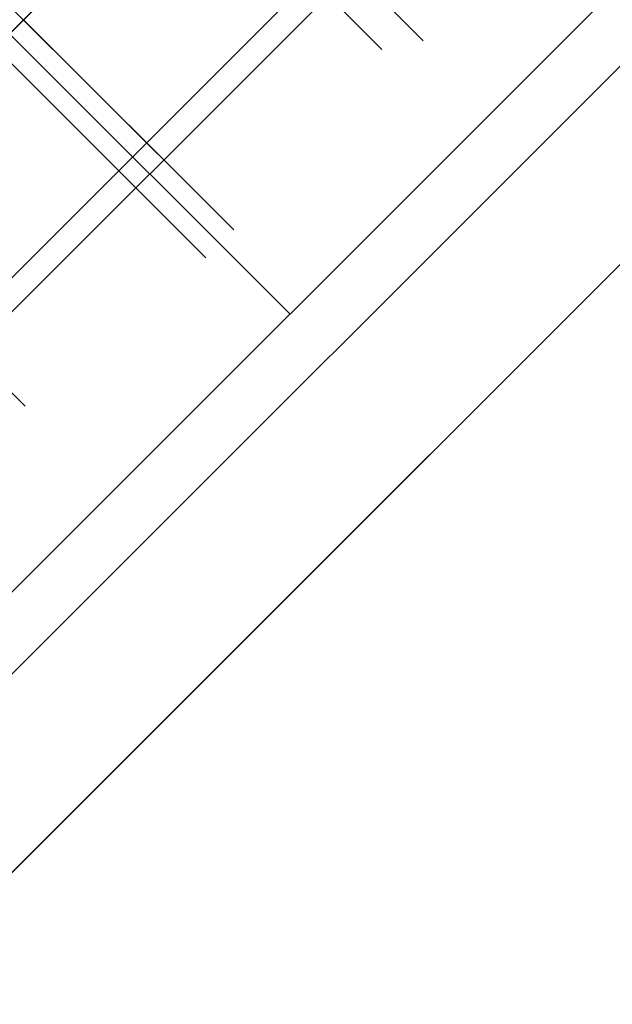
# Model space of a CAD drawing. Header units: millimetres. Extents: x -1690 to 192, y -898 to 54.
# Tile 195 of 256: x 136.16 to 139.15, y -847.21 to -842.24. Entities that reach past the tile are written whole.
import ezdxf

# ---------------------------------------------------------------- set-up
doc = ezdxf.new("R2010")
doc.units = ezdxf.units.MM
doc.header["$MEASUREMENT"] = 0
doc.layers.add('OVIDIO 186x93x72h', color=7, linetype='Continuous')

msp = doc.modelspace()

# ---------------------------------------------------------------- linework, layer by layer
at = {"layer": 'OVIDIO 186x93x72h', "extrusion": (-0.108979, 0.202852, 0.973126)}
for points in [[(254.7171, 833.7506), (254.7171, 994.4065)], [(254.7171, 994.4065), (254.7171, 833.7506)], [(254.4216, 994.4065), (254.4216, 833.7506)], [(254.1261, 994.4065), (254.1261, 833.7506)], [(254.1261, 833.7506), (254.1261, 994.4065)]]:
    msp.add_lwpolyline(points, dxfattribs=at)
at = {"layer": 'OVIDIO 186x93x72h', "extrusion": (-0.021464, 0.046296, 0.998697)}
for points in [[(213.2535, 776.3214), (213.2535, 877.624)], [(211.7676, 777.2852), (211.7676, 877.7982)]]:
    msp.add_lwpolyline(points, dxfattribs=at)
at = {"layer": 'OVIDIO 186x93x72h', "extrusion": (-0.235702, 0.235702, 0.942809)}
for points in [[(479.0157, 902.4715), (479.0157, 797.9311)], [(482.9912, 909.9615), (482.9912, 804.5535)], [(498.4121, 940.7364), (498.4121, 831.6586)], [(497.4634, 831.6586), (497.4634, 940.7364)], [(500.3095, 831.6586), (500.3095, 940.7364)], [(501.2582, 940.7364), (501.2582, 831.6586)]]:
    msp.add_lwpolyline(points, dxfattribs=at)
at = {"layer": 'OVIDIO 186x93x72h', "extrusion": (-0.202852, 0.108979, 0.973126)}
for points in [[(701.6115, 553.5977), (701.6115, 714.2535)], [(701.6115, 714.2535), (701.6115, 553.5977)], [(701.907, 714.2535), (701.907, 553.5977)], [(702.2025, 553.5977), (702.2025, 714.2535)], [(702.2025, 714.2535), (702.2025, 553.5977)]]:
    msp.add_lwpolyline(points, dxfattribs=at)
at = {"layer": 'OVIDIO 186x93x72h', "extrusion": (-0.046296, 0.021464, 0.998697)}
for points in [[(724.4816, 433.1141), (724.4816, 534.4185)], [(725.9678, 434.0823), (725.9678, 534.5936)]]:
    msp.add_lwpolyline(points, dxfattribs=at)
at = {"layer": 'OVIDIO 186x93x72h'}
for points in [[(147.8155, -834.8482), (128.6454, -854.0183)], [(128.8588, -853.8049), (147.6021, -835.0616)], [(130.3816, -848.0395), (141.8367, -836.5844)], [(131.0887, -847.3324), (141.1296, -837.2915)], [(141.1296, -837.2915), (131.0887, -847.3324)], [(131.7958, -848.0395), (141.8367, -837.9986)], [(131.7958, -849.4537), (143.2509, -837.9986)], [(132.5029, -848.7466), (142.5438, -838.7057)], [(142.5438, -838.7057), (132.5029, -848.7466)], [(139.5903, -838.8307), (132.6279, -845.7931)], [(132.6279, -845.7931), (136.1091, -842.3119), (139.5903, -838.8307)], [(141.0046, -840.2449), (134.0421, -847.2074)], [(134.0421, -847.2074), (141.0046, -840.2449)], [(139.3028, -840.3609), (134.1581, -845.5056)], [(138.1951, -842.3473), (137.1344, -841.2866)], [(140.3027, -841.361), (135.1582, -846.5055)], [(137.2405, -843.3019), (136.1798, -842.2412)], [(137.2405, -843.3019), (136.1798, -842.2412)], [(136.1798, -842.2412), (137.2405, -843.3019)], [(137.5233, -843.7261), (136.1091, -842.3119)], [(136.0384, -842.3826), (137.0991, -843.4433)], [(137.0991, -843.4433), (136.0384, -842.3826)], [(137.0991, -843.4433), (136.0384, -842.3826)]]:
    msp.add_lwpolyline(points, dxfattribs=at)
at = {"layer": 'OVIDIO 186x93x72h', "extrusion": (0.265352, 0.881274, 0.39108)}
msp.add_lwpolyline([(-408.0585, 957.3827), (-363.7456, 899.8276)], dxfattribs=at)
at = {"layer": 'OVIDIO 186x93x72h', "extrusion": (0.707107, -0.707107, 0)}
for points in [[(-499.2608, 654.1069), (-499.2587, 654.2374), (-499.2522, 654.369), (-499.2413, 654.5013), (-499.2259, 654.6342), (-499.2059, 654.7674), (-499.1812, 654.9008), (-499.1519, 655.034), (-499.1178, 655.1669), (-499.079, 655.2991), (-499.0355, 655.4305), (-498.9872, 655.5608), (-498.9343, 655.6897), (-498.9061, 655.7535), (-498.8768, 655.8169), (-498.8464, 655.8799), (-498.8148, 655.9424), (-498.7821, 656.0043), (-498.7483, 656.0657), (-498.7135, 656.1265), (-498.6776, 656.1867), (-498.6406, 656.2463), (-498.6026, 656.3052), (-498.5636, 656.3634), (-498.5235, 656.4209), (-498.4826, 656.4776), (-498.4406, 656.5336), (-498.3977, 656.5887), (-498.354, 656.6431), (-498.2637, 656.7493), (-498.1702, 656.852), (-498.0735, 656.951), (-497.9738, 657.0462), (-497.8715, 657.1375), (-497.7666, 657.2247), (-497.6595, 657.3079), (-497.5503, 657.3869), (-497.4394, 657.4616), (-497.3268, 657.532), (-497.2129, 657.5982), (-497.098, 657.66)], [(-497.098, 657.66), (-497.2129, 657.5982), (-497.3268, 657.532), (-497.4394, 657.4616), (-497.5503, 657.3869), (-497.6595, 657.3079), (-497.7666, 657.2247), (-497.8715, 657.1375), (-497.9738, 657.0462), (-498.0735, 656.951), (-498.1702, 656.852), (-498.2637, 656.7493), (-498.354, 656.6431), (-498.3977, 656.5887), (-498.4406, 656.5336), (-498.4826, 656.4776), (-498.5235, 656.4209), (-498.5636, 656.3634), (-498.6026, 656.3052), (-498.6406, 656.2463), (-498.6776, 656.1867), (-498.7135, 656.1265), (-498.7483, 656.0657), (-498.7821, 656.0043), (-498.8148, 655.9424), (-498.8464, 655.8799), (-498.8768, 655.8169), (-498.9061, 655.7535), (-498.9343, 655.6897), (-498.9872, 655.5608), (-499.0355, 655.4305), (-499.079, 655.2991), (-499.1178, 655.1669), (-499.1519, 655.034), (-499.1812, 654.9008), (-499.2059, 654.7674), (-499.2259, 654.6342), (-499.2413, 654.5013), (-499.2522, 654.369), (-499.2587, 654.2374), (-499.2608, 654.1069)], [(-499.2608, 654.1069), (-499.2587, 654.2374), (-499.2522, 654.369), (-499.2413, 654.5013), (-499.2259, 654.6342), (-499.2059, 654.7674), (-499.1812, 654.9008), (-499.1519, 655.034), (-499.1178, 655.1669), (-499.079, 655.2991), (-499.0355, 655.4305), (-498.9872, 655.5608), (-498.9343, 655.6897), (-498.9061, 655.7535), (-498.8768, 655.8169), (-498.8464, 655.8799), (-498.8148, 655.9424), (-498.7821, 656.0043), (-498.7483, 656.0657), (-498.7135, 656.1265), (-498.6776, 656.1867), (-498.6406, 656.2463), (-498.6026, 656.3052), (-498.5636, 656.3634), (-498.5235, 656.4209), (-498.4826, 656.4776), (-498.4406, 656.5336), (-498.3977, 656.5887), (-498.354, 656.6431), (-498.2637, 656.7493), (-498.1702, 656.852), (-498.0735, 656.951), (-497.9738, 657.0462), (-497.8715, 657.1375), (-497.7666, 657.2247), (-497.6595, 657.3079), (-497.5503, 657.3869), (-497.4394, 657.4616), (-497.3268, 657.532), (-497.2129, 657.5982), (-497.098, 657.66)], [(-497.098, 657.66), (-497.2129, 657.5982), (-497.3268, 657.532), (-497.4394, 657.4616), (-497.5503, 657.3869), (-497.6595, 657.3079), (-497.7666, 657.2247), (-497.8715, 657.1375), (-497.9738, 657.0462), (-498.0735, 656.951), (-498.1702, 656.852), (-498.2637, 656.7493), (-498.354, 656.6431), (-498.3977, 656.5887), (-498.4406, 656.5336), (-498.4826, 656.4776), (-498.5235, 656.4209), (-498.5636, 656.3634), (-498.6026, 656.3052), (-498.6406, 656.2463), (-498.6776, 656.1867), (-498.7135, 656.1265), (-498.7483, 656.0657), (-498.7821, 656.0043), (-498.8148, 655.9424), (-498.8464, 655.8799), (-498.8768, 655.8169), (-498.9061, 655.7535), (-498.9343, 655.6897), (-498.9872, 655.5608), (-499.0355, 655.4305), (-499.079, 655.2991), (-499.1178, 655.1669), (-499.1519, 655.034), (-499.1812, 654.9008), (-499.2059, 654.7674), (-499.2259, 654.6342), (-499.2413, 654.5013), (-499.2522, 654.369), (-499.2587, 654.2374), (-499.2608, 654.1069)], [(-498.0887, 632.3113), (-498.1557, 632.3799), (-498.2214, 632.4504), (-498.2855, 632.5228), (-498.3482, 632.597), (-498.4092, 632.673), (-498.4686, 632.7507), (-498.5262, 632.8301), (-498.582, 632.9111), (-498.636, 632.9936), (-498.688, 633.0776), (-498.738, 633.1631), (-498.7859, 633.2499), (-498.8317, 633.338), (-498.8754, 633.4272), (-498.9169, 633.5176), (-498.9561, 633.609), (-498.993, 633.7013), (-499.0276, 633.7945), (-499.0599, 633.8885), (-499.0898, 633.9832), (-499.1173, 634.0784), (-499.1424, 634.1742), (-499.165, 634.2704), (-499.1853, 634.3669), (-499.2031, 634.4636), (-499.2185, 634.5605), (-499.2315, 634.6574), (-499.2421, 634.7543), (-499.2503, 634.8511), (-499.2561, 634.9477), (-499.2596, 635.0439), (-499.2608, 635.1398)], [(-499.2608, 635.1398), (-499.2596, 635.0439), (-499.2561, 634.9477), (-499.2503, 634.8511), (-499.2421, 634.7543), (-499.2315, 634.6574), (-499.2185, 634.5605), (-499.2031, 634.4636), (-499.1853, 634.3669), (-499.165, 634.2704), (-499.1424, 634.1742), (-499.1173, 634.0784), (-499.0898, 633.9832), (-499.0599, 633.8885), (-499.0276, 633.7945), (-498.993, 633.7013), (-498.9561, 633.609), (-498.9169, 633.5176), (-498.8754, 633.4272), (-498.8317, 633.338), (-498.7859, 633.2499), (-498.738, 633.1631), (-498.688, 633.0776), (-498.636, 632.9936), (-498.582, 632.9111), (-498.5262, 632.8301), (-498.4686, 632.7507), (-498.4092, 632.673), (-498.3482, 632.597), (-498.2855, 632.5228), (-498.2214, 632.4504), (-498.1557, 632.3799), (-498.0887, 632.3113)]]:
    msp.add_lwpolyline(points, dxfattribs=at)
at = {"layer": 'OVIDIO 186x93x72h', "extrusion": (-0.707107, 0.707107, 0)}
for points in [[(499.2608, 654.1069), (499.2587, 654.2374), (499.2522, 654.369), (499.2413, 654.5013), (499.2259, 654.6342), (499.2059, 654.7674), (499.1812, 654.9008), (499.1519, 655.034), (499.1178, 655.1669), (499.079, 655.2991), (499.0355, 655.4305), (498.9872, 655.5608), (498.9343, 655.6897), (498.9061, 655.7535), (498.8768, 655.8169), (498.8464, 655.8799), (498.8148, 655.9424), (498.7821, 656.0043), (498.7483, 656.0657), (498.7135, 656.1265), (498.6776, 656.1867), (498.6406, 656.2463), (498.6026, 656.3052), (498.5636, 656.3634), (498.5235, 656.4209), (498.4826, 656.4776), (498.4406, 656.5336), (498.3977, 656.5887), (498.354, 656.6431), (498.2637, 656.7493), (498.1702, 656.852), (498.0735, 656.951), (497.9738, 657.0462), (497.8715, 657.1375), (497.7666, 657.2247), (497.6595, 657.3079), (497.5503, 657.3869), (497.4394, 657.4616), (497.3268, 657.532), (497.2129, 657.5982), (497.098, 657.66)], [(499.2608, 635.1402), (499.2596, 635.0443), (499.2562, 634.948), (499.2503, 634.8515), (499.2422, 634.7547), (499.2316, 634.6578), (499.2186, 634.5609), (499.2032, 634.464), (499.1854, 634.3673), (499.1651, 634.2708), (499.1425, 634.1746), (499.1174, 634.0788), (499.0899, 633.9836), (499.06, 633.8889), (499.0277, 633.7949), (498.9931, 633.7017), (498.9562, 633.6093), (498.917, 633.5179), (498.8756, 633.4276), (498.8319, 633.3383), (498.7861, 633.2502), (498.7382, 633.1634), (498.6882, 633.078), (498.6362, 632.9939), (498.5823, 632.9114), (498.5265, 632.8304), (498.4688, 632.751), (498.4095, 632.6733), (498.3484, 632.5973), (498.2858, 632.5231), (498.2216, 632.4507), (498.156, 632.3802), (498.089, 632.3116)], [(498.089, 632.3116), (498.156, 632.3802), (498.2216, 632.4507), (498.2858, 632.5231), (498.3484, 632.5973), (498.4095, 632.6733), (498.4688, 632.751), (498.5265, 632.8304), (498.5823, 632.9114), (498.6362, 632.9939), (498.6882, 633.078), (498.7382, 633.1634), (498.7861, 633.2502), (498.8319, 633.3383), (498.8756, 633.4276), (498.917, 633.5179), (498.9562, 633.6093), (498.9931, 633.7017), (499.0277, 633.7949), (499.06, 633.8889), (499.0899, 633.9836), (499.1174, 634.0788), (499.1425, 634.1746), (499.1651, 634.2708), (499.1854, 634.3673), (499.2032, 634.464), (499.2186, 634.5609), (499.2316, 634.6578), (499.2422, 634.7547), (499.2503, 634.8515), (499.2562, 634.948), (499.2596, 635.0443), (499.2608, 635.1402)], [(499.2608, 635.1399), (499.2596, 635.044), (499.2562, 634.9477), (499.2503, 634.8512), (499.2421, 634.7544), (499.2316, 634.6576), (499.2186, 634.5607), (499.2032, 634.4638), (499.1854, 634.3671), (499.1651, 634.2706), (499.1425, 634.1744), (499.1174, 634.0787), (499.0899, 633.9835), (499.06, 633.8888), (499.0277, 633.7948), (498.9932, 633.7016), (498.9562, 633.6093), (498.917, 633.5179), (498.8756, 633.4276), (498.832, 633.3383), (498.7862, 633.2503), (498.7382, 633.1635), (498.6883, 633.0781), (498.6363, 632.994), (498.5824, 632.9115), (498.5266, 632.8305), (498.469, 632.7512), (498.4096, 632.6735), (498.3486, 632.5975), (498.286, 632.5233), (498.2218, 632.4509), (498.1562, 632.3804), (498.0892, 632.3118)], [(499.4608, 654.1069), (499.4629, 654.2374), (499.4694, 654.369), (499.4803, 654.5013), (499.4957, 654.6342), (499.5157, 654.7674), (499.5404, 654.9008), (499.5697, 655.034), (499.6038, 655.1669), (499.6426, 655.2991), (499.6861, 655.4305), (499.7344, 655.5608), (499.7872, 655.6897), (499.8154, 655.7535), (499.8447, 655.8169), (499.8752, 655.8799), (499.9068, 655.9424), (499.9395, 656.0043), (499.9732, 656.0657), (500.0081, 656.1265), (500.044, 656.1867), (500.081, 656.2463), (500.119, 656.3052), (500.158, 656.3634), (500.198, 656.4209), (500.239, 656.4776), (500.281, 656.5336), (500.3238, 656.5887), (500.3676, 656.6431), (500.4578, 656.7493), (500.5514, 656.852), (500.6481, 656.951), (500.7477, 657.0462), (500.8501, 657.1375), (500.955, 657.2247), (501.0621, 657.3079), (501.1713, 657.3869), (501.2822, 657.4616), (501.3948, 657.532), (501.5086, 657.5982), (501.6236, 657.66)], [(499.4608, 635.1402), (499.4619, 635.0443), (499.4654, 634.948), (499.4712, 634.8515), (499.4794, 634.7547), (499.49, 634.6578), (499.503, 634.5609), (499.5184, 634.464), (499.5362, 634.3673), (499.5564, 634.2708), (499.5791, 634.1746), (499.6042, 634.0788), (499.6317, 633.9835), (499.6616, 633.8889), (499.6938, 633.7949), (499.7284, 633.7017), (499.7653, 633.6093), (499.8045, 633.5179), (499.846, 633.4275), (499.8896, 633.3383), (499.9355, 633.2502), (499.9834, 633.1634), (500.0334, 633.0779), (500.0854, 632.9939), (500.1393, 632.9114), (500.1951, 632.8304), (500.2527, 632.751), (500.3121, 632.6733), (500.3732, 632.5973), (500.4358, 632.5231), (500.5, 632.4507), (500.5656, 632.3801), (500.6326, 632.3115)], [(501.6236, 657.66), (501.5086, 657.5982), (501.3948, 657.532), (501.2822, 657.4616), (501.1713, 657.3869), (501.0621, 657.3079), (500.955, 657.2247), (500.8501, 657.1375), (500.7477, 657.0462), (500.6481, 656.951), (500.5514, 656.852), (500.4578, 656.7493), (500.3676, 656.6431), (500.3238, 656.5887), (500.281, 656.5336), (500.239, 656.4776), (500.198, 656.4209), (500.158, 656.3634), (500.119, 656.3052), (500.081, 656.2463), (500.044, 656.1867), (500.0081, 656.1265), (499.9732, 656.0657), (499.9395, 656.0043), (499.9068, 655.9424), (499.8752, 655.8799), (499.8447, 655.8169), (499.8154, 655.7535), (499.7872, 655.6897), (499.7344, 655.5608), (499.6861, 655.4305), (499.6426, 655.2991), (499.6038, 655.1669), (499.5697, 655.034), (499.5404, 654.9008), (499.5157, 654.7674), (499.4957, 654.6342), (499.4803, 654.5013), (499.4694, 654.369), (499.4629, 654.2374), (499.4608, 654.1069)], [(499.4608, 654.1069), (499.4629, 654.2374), (499.4694, 654.369), (499.4803, 654.5013), (499.4957, 654.6342), (499.5157, 654.7674), (499.5404, 654.9008), (499.5697, 655.034), (499.6038, 655.1669), (499.6426, 655.2991), (499.6861, 655.4305), (499.7344, 655.5608), (499.7872, 655.6897), (499.8154, 655.7535), (499.8447, 655.8169), (499.8752, 655.8799), (499.9068, 655.9424), (499.9395, 656.0043), (499.9732, 656.0657), (500.0081, 656.1265), (500.044, 656.1867), (500.081, 656.2463), (500.119, 656.3052), (500.158, 656.3634), (500.198, 656.4209), (500.239, 656.4776), (500.281, 656.5336), (500.3238, 656.5887), (500.3676, 656.6431), (500.4578, 656.7493), (500.5514, 656.852), (500.6481, 656.951), (500.7477, 657.0462), (500.8501, 657.1375), (500.955, 657.2247), (501.0621, 657.3079), (501.1713, 657.3869), (501.2822, 657.4616), (501.3948, 657.532), (501.5086, 657.5982), (501.6236, 657.66)], [(499.4608, 635.1398), (499.462, 635.0439), (499.4654, 634.9477), (499.4713, 634.8511), (499.4795, 634.7543), (499.49, 634.6574), (499.503, 634.5605), (499.5184, 634.4636), (499.5363, 634.3669), (499.5565, 634.2704), (499.5792, 634.1742), (499.6043, 634.0784), (499.6318, 633.9832), (499.6617, 633.8885), (499.694, 633.7945), (499.7286, 633.7013), (499.7655, 633.609), (499.8047, 633.5176), (499.8462, 633.4272), (499.8898, 633.338), (499.9357, 633.2499), (499.9836, 633.1631), (500.0336, 633.0776), (500.0856, 632.9936), (500.1395, 632.9111), (500.1953, 632.8301), (500.253, 632.7507), (500.3123, 632.673), (500.3734, 632.597), (500.436, 632.5228), (500.5002, 632.4504), (500.5659, 632.3799), (500.6329, 632.3113)], [(500.6329, 632.3113), (500.5659, 632.3799), (500.5002, 632.4504), (500.436, 632.5228), (500.3734, 632.597), (500.3123, 632.673), (500.253, 632.7507), (500.1953, 632.8301), (500.1395, 632.9111), (500.0856, 632.9936), (500.0336, 633.0776), (499.9836, 633.1631), (499.9357, 633.2499), (499.8898, 633.338), (499.8462, 633.4272), (499.8047, 633.5176), (499.7655, 633.609), (499.7286, 633.7013), (499.694, 633.7945), (499.6617, 633.8885), (499.6318, 633.9832), (499.6043, 634.0784), (499.5792, 634.1742), (499.5565, 634.2704), (499.5363, 634.3669), (499.5184, 634.4636), (499.503, 634.5605), (499.49, 634.6574), (499.4795, 634.7543), (499.4713, 634.8511), (499.4654, 634.9477), (499.462, 635.0439), (499.4608, 635.1398)]]:
    msp.add_lwpolyline(points, dxfattribs=at)
at = {"layer": 'OVIDIO 186x93x72h', "extrusion": (0.000129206, -0.000129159, 1)}
for points in [[(137.9876, -842.3914), (136.9267, -841.331)], [(136.9267, -841.331), (137.9876, -842.3914)]]:
    msp.add_lwpolyline(points, dxfattribs=at)
at = {"layer": 'OVIDIO 186x93x72h', "extrusion": (0.865975, -0.288793, 0.408272)}
for points in [[(-755.2048, 414.5326), (-755.5233, 414.9226)], [(-755.5233, 414.9226), (-755.2048, 414.5326)]]:
    msp.add_lwpolyline(points, dxfattribs=at)
at = {"layer": 'OVIDIO 186x93x72h', "extrusion": (0.000182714, -0.000182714, 1)}
for points in [[(137.1244, -843.1858), (136.0638, -842.1251)], [(136.0638, -842.1251), (137.1244, -843.1858)], [(136.983, -843.3272), (135.9224, -842.2666)], [(135.9224, -842.2666), (136.983, -843.3272)]]:
    msp.add_lwpolyline(points, dxfattribs=at)
at = {"layer": 'OVIDIO 186x93x72h', "extrusion": (1, 0, 0)}
for points in [[(-842.2412, 635.1402), (-842.2412, 654.1069)], [(-842.2412, 654.1069), (-842.2412, 635.1402)], [(-842.7715, 635.1401), (-842.7715, 654.1069)], [(-842.913, 635.1401), (-842.913, 654.1069)], [(-843.4433, 654.1069), (-843.4433, 635.1398)], [(-843.4433, 635.1398), (-843.4433, 654.1069)], [(-843.7261, -2.6264), (-843.7261, 24.6736)]]:
    msp.add_lwpolyline(points, dxfattribs=at)
at = {"layer": 'OVIDIO 186x93x72h', "extrusion": (0.707107, 0.707107, 0)}
for points in [[(-691.8482, 24.6736), (-691.849, 24.7458), (-691.8516, 24.8182), (-691.856, 24.8908), (-691.8622, 24.9636), (-691.8702, 25.0365), (-691.88, 25.1093), (-691.8916, 25.1822), (-691.905, 25.2548), (-691.9203, 25.3273), (-691.9373, 25.3996), (-691.9562, 25.4715), (-691.9769, 25.543), (-691.9994, 25.614), (-692.0236, 25.6845), (-692.0496, 25.7544), (-692.0774, 25.8237), (-692.1068, 25.8922), (-692.1379, 25.9599), (-692.1707, 26.0268), (-692.2051, 26.0928), (-692.241, 26.1578), (-692.2785, 26.2217), (-692.3175, 26.2846), (-692.3579, 26.3464), (-692.3997, 26.407), (-692.4428, 26.4664), (-692.4872, 26.5245), (-692.5329, 26.5813), (-692.5797, 26.6368), (-692.6277, 26.6909), (-692.6768, 26.7436), (-692.7268, 26.7949), (-692.7781, 26.845), (-692.8308, 26.894), (-692.8849, 26.942), (-692.9404, 26.9888), (-692.9972, 27.0345), (-693.0553, 27.079), (-693.1147, 27.1221), (-693.1753, 27.1639), (-693.2371, 27.2043), (-693.3, 27.2433), (-693.364, 27.2807), (-693.429, 27.3167), (-693.4949, 27.351), (-693.5618, 27.3838), (-693.6295, 27.4149), (-693.6981, 27.4444), (-693.7673, 27.4721), (-693.8372, 27.4981), (-693.9077, 27.5224), (-693.9788, 27.5448), (-694.0503, 27.5655), (-694.1222, 27.5844), (-694.1944, 27.6015), (-694.2669, 27.6167), (-694.3396, 27.6302), (-694.4124, 27.6418), (-694.4853, 27.6516), (-694.5581, 27.6595), (-694.6309, 27.6657), (-694.7036, 27.6701), (-694.776, 27.6727), (-694.8482, 27.6736)], [(-693.8482, 24.6736), (-693.8485, 24.6978), (-693.8493, 24.7221), (-693.8508, 24.7465), (-693.8529, 24.7709), (-693.8556, 24.7953), (-693.8589, 24.8197), (-693.8628, 24.8441), (-693.8673, 24.8684), (-693.8725, 24.8927), (-693.8782, 24.9168), (-693.8845, 24.9408), (-693.8915, 24.9647), (-693.899, 24.9884), (-693.9071, 25.0119), (-693.9158, 25.0352), (-693.9251, 25.0583), (-693.935, 25.0811), (-693.9454, 25.1037), (-693.9563, 25.1259), (-693.9678, 25.1479), (-693.9798, 25.1695), (-693.9923, 25.1907), (-694.0052, 25.2116), (-694.0187, 25.2321), (-694.0326, 25.2522), (-694.0469, 25.2719), (-694.0617, 25.2912), (-694.0768, 25.31), (-694.0923, 25.3284), (-694.1082, 25.3463), (-694.1245, 25.3637), (-694.1411, 25.3807), (-694.158, 25.3973), (-694.1755, 25.4135), (-694.1934, 25.4294), (-694.2118, 25.4449), (-694.2306, 25.4601), (-694.2498, 25.4748), (-694.2695, 25.4892), (-694.2896, 25.5031), (-694.3101, 25.5165), (-694.331, 25.5295), (-694.3523, 25.542), (-694.3739, 25.554), (-694.3958, 25.5654), (-694.4181, 25.5764), (-694.4406, 25.5868), (-694.4634, 25.5966), (-694.4865, 25.6059), (-694.5098, 25.6146), (-694.5333, 25.6227), (-694.557, 25.6303), (-694.5809, 25.6372), (-694.6049, 25.6436), (-694.6291, 25.6493), (-694.6533, 25.6544), (-694.6776, 25.6589), (-694.702, 25.6628), (-694.7264, 25.6661), (-694.7508, 25.6688), (-694.7753, 25.6709), (-694.7996, 25.6724), (-694.8239, 25.6733), (-694.8482, 25.6736)]]:
    msp.add_lwpolyline(points, dxfattribs=at)
at = {"layer": 'OVIDIO 186x93x72h', "extrusion": (-0.666667, 0.666667, -0.333333)}
for points in [[(500.3095, 428.0993), (500.253, 428.0811), (500.1959, 428.064), (500.1384, 428.0479), (500.0804, 428.033), (500.022, 428.0191), (499.9631, 428.0065), (499.9039, 427.995), (499.8444, 427.9846), (499.7846, 427.9755), (499.7246, 427.9675), (499.6643, 427.9608), (499.6038, 427.9552), (499.5432, 427.9509), (499.4824, 427.9478), (499.4216, 427.946), (499.3608, 427.9454), (499.2999, 427.946), (499.2391, 427.9478), (499.1784, 427.9509), (499.1178, 427.9552), (499.0573, 427.9608), (498.997, 427.9675), (498.9369, 427.9755), (498.8771, 427.9846), (498.8176, 427.995), (498.7584, 428.0065), (498.6996, 428.0191), (498.6412, 428.033), (498.5832, 428.0479), (498.5257, 428.064), (498.4686, 428.0811), (498.4121, 428.0993)], [(501.2582, 425.2533), (501.1451, 425.2168), (501.031, 425.1825), (500.916, 425.1504), (500.8, 425.1205), (500.6831, 425.0929), (500.5655, 425.0676), (500.4471, 425.0445), (500.3281, 425.0239), (500.2085, 425.0056), (500.0883, 424.9896), (499.9678, 424.9762), (499.8468, 424.9651), (499.7256, 424.9565), (499.6041, 424.9503), (499.4825, 424.9466), (499.3608, 424.9454), (499.2391, 424.9466), (499.1175, 424.9503), (498.996, 424.9565), (498.8748, 424.9651), (498.7538, 424.9762), (498.6332, 424.9896), (498.5131, 425.0056), (498.3935, 425.0239), (498.2745, 425.0445), (498.1561, 425.0676), (498.0385, 425.0929), (497.9216, 425.1205), (497.8056, 425.1504), (497.6905, 425.1825), (497.5765, 425.2168), (497.4634, 425.2533)]]:
    msp.add_lwpolyline(points, dxfattribs=at)
at = {"layer": 'OVIDIO 186x93x72h', "extrusion": (0.000129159, -0.000129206, 1)}
for points in [[(135.1282, -843.1295), (136.1886, -844.1904)], [(136.1886, -844.1904), (135.1282, -843.1295)]]:
    msp.add_lwpolyline(points, dxfattribs=at)
at = {"layer": 'OVIDIO 186x93x72h', "extrusion": (0, 1, 0)}
for points in [[(-137.2405, 635.1398), (-137.2405, 654.1069)], [(-137.2405, 654.1069), (-137.2405, 635.1398)]]:
    msp.add_lwpolyline(points, dxfattribs=at)
at = {"layer": 'OVIDIO 186x93x72h', "extrusion": (-0.288793, 0.865975, -0.408272)}
for points in [[(137.8227, 232.6221), (138.1413, 232.2321)], [(138.1413, 232.2321), (137.8227, 232.6221)]]:
    msp.add_lwpolyline(points, dxfattribs=at)

doc.saveas('drawing.dxf')
